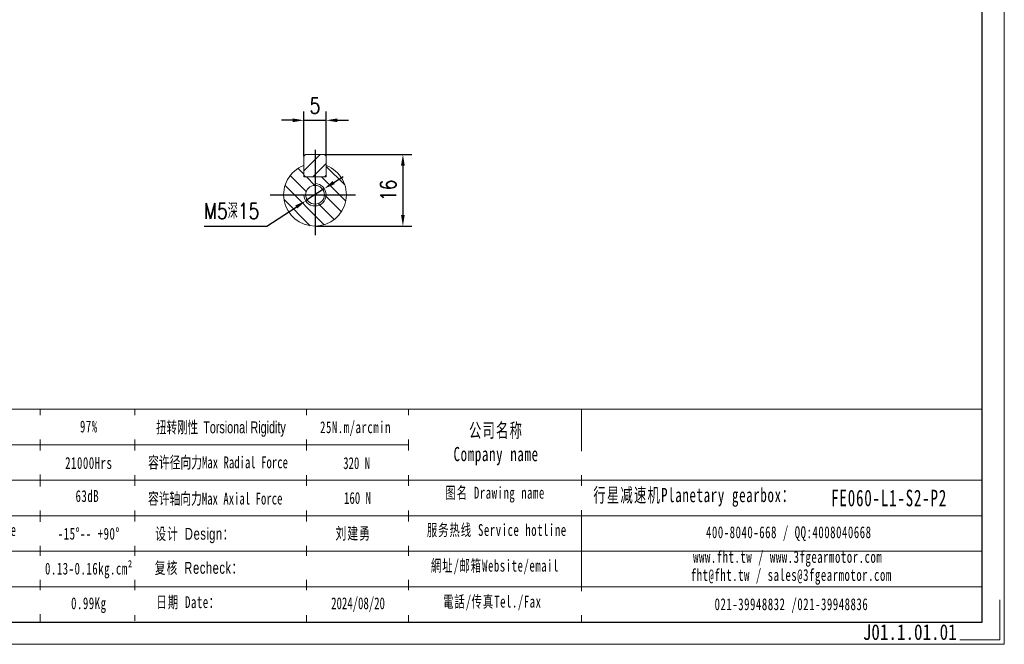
# Model space of a CAD drawing. Header units: millimetres. Extents: x 889 to 1305, y 1037 to 1331.
# Tile 8 of 10: x 1085 to 1305, y 1037 to 1176. Entities that reach past the tile are written whole.
import ezdxf

# ---------------------------------------------------------------- set-up
doc = ezdxf.new("R2010")
doc.units = ezdxf.units.MM
doc.header["$PDSIZE"] = -5
doc.linetypes.add('CENTER2', pattern=[28.575, 19.05, -3.175, 3.175, -3.175])
doc.layers.get('0').update_dxf_attribs({"lineweight": 18})
doc.layers.get('Defpoints').update_dxf_attribs({"lineweight": 18})
for name, color, linetype in [('3中心线层', 1, 'CENTER2'), ('6文字层', 3, 'Continuous'), ('7标注层', 4, 'Continuous')]:
    doc.layers.add(name, color=color, linetype=linetype)
doc.layers.add('SLD-0', color=7, linetype='Continuous', lineweight=18)
doc.styles.add('TH_GBDIM', font='romans.shx', dxfattribs={"width": 0.8, "bigfont": 'gbcbig.shx'})
doc.styles.add('标准', font='txt', dxfattribs={"width": 0.667})
doc.styles.add('样式 1', font='txt', dxfattribs={"width": 0.8})
doc.dimstyles.new('TH_GBDIM', dxfattribs={"dimtxt": 3.5, "dimasz": 2.5, "dimexe": 2, "dimexo": 0, "dimgap": 1.5, "dimtad": 1, "dimdec": 1, "dimdsep": 46, "dimtxsty": 'TH_GBDIM', "dimcen": 2.5, "dimclrd": 130, "dimclre": 130, "dimclrt": 3, "dimadec": 0, "dimazin": 2, "dimtfac": 0.714286, "dimtdec": 1, "dimtmove": 0, "dimatfit": 3, "dimfxl": 1, "dimtzin": 0, "dimlwd": -1, "dimlwe": -1, "dimarcsym": 0})

# ---------------------------------------------------------------- blocks, each defined once
blk = doc.blocks.new('*D38')
at = {"layer": '7标注层', "color": 130}
for p, q in [((1148.86, 1145.49), (1148.86, 1155.51)), ((1153.86, 1145.49), (1153.86, 1155.51)), ((1146.36, 1153.51), (1143.86, 1153.51)), ((1148.86, 1153.51), (1153.86, 1153.51)), ((1156.36, 1153.51), (1158.86, 1153.51))]:
    blk.add_line(p, q, dxfattribs=at)
for points in [[(1146.36, 1153.09), (1146.36, 1153.93), (1148.86, 1153.51)], [(1156.36, 1153.93), (1156.36, 1153.09), (1153.86, 1153.51)]]:
    blk.add_solid(points, dxfattribs=at)
at = {"layer": 'Defpoints', "color": 0}
for p in [(1153.86, 1153.51), (1148.86, 1145.49), (1153.86, 1145.49)]:
    blk.add_point(p, dxfattribs=at)
at = {"layer": '7标注层', "color": 3, "insert": (1151.36, 1156.76), "char_height": 3.5, "attachment_point": 5, "style": 'TH_GBDIM'}
blk.add_mtext('5', dxfattribs=at)
blk = doc.blocks.new('*D39')
at = {"layer": '7标注层', "color": 130}
for p, q in [((1153.46, 1145.89), (1172.98, 1145.89)), ((1170.98, 1143.39), (1170.98, 1132.39)), ((1151.36, 1129.89), (1172.98, 1129.89))]:
    blk.add_line(p, q, dxfattribs=at)
for points in [[(1171.39, 1143.39), (1170.56, 1143.39), (1170.98, 1145.89)], [(1170.56, 1132.39), (1171.39, 1132.39), (1170.98, 1129.89)]]:
    blk.add_solid(points, dxfattribs=at)
at = {"layer": 'Defpoints', "color": 0}
for p in [(1153.46, 1145.89), (1151.36, 1129.89), (1170.98, 1129.89)]:
    blk.add_point(p, dxfattribs=at)
at = {"layer": '7标注层', "color": 3, "insert": (1167.73, 1137.89), "char_height": 3.5, "attachment_point": 5, "rotation": 90, "style": 'TH_GBDIM'}
blk.add_mtext('16', dxfattribs=at)
blk = doc.blocks.new('*D40')
at = {"layer": '7标注层', "color": 130}
for p, q in [((1155.55, 1139.62), (1157.64, 1140.98)), ((1153.45, 1138.25), (1149.27, 1135.52)), ((1140.63, 1129.89), (1147.17, 1134.15)), ((1126.62, 1129.89), (1140.63, 1129.89))]:
    blk.add_line(p, q, dxfattribs=at)
for points in [[(1155.32, 1139.97), (1155.77, 1139.27), (1153.45, 1138.25)], [(1147.4, 1133.81), (1146.94, 1134.5), (1149.27, 1135.52)]]:
    blk.add_solid(points, dxfattribs=at)
at = {"layer": 'Defpoints', "color": 0}
for p in [(1153.45, 1138.25), (1149.27, 1135.52)]:
    blk.add_point(p, dxfattribs=at)
at = {"layer": '7标注层', "color": 3, "insert": (1132.77, 1133.27), "char_height": 3.5, "attachment_point": 5, "style": 'TH_GBDIM'}
blk.add_mtext('{M5深15}{}{}', dxfattribs=at)

msp = doc.modelspace()

# ---------------------------------------------------------------- hatches: boundary and pattern name
at = {"linetype": 'Continuous', "lineweight": 0}
h = msp.add_hatch(dxfattribs=at)
h.set_pattern_fill('ANSI31', color=2, scale=0.75, style=0)
h.set_pattern_definition([(45, (907.7103, 1039.135), (-1.683798, 1.683798), [])])
h.paths.add_polyline_path([(1148.859348, 1141.285548), (1149.259348, 1140.885548), (1153.459348, 1140.885548), (1153.859348, 1141.285548), (1153.859348, 1145.485548), (1153.459348, 1145.885548), (1149.259348, 1145.885548), (1148.859348, 1145.485548)], flags=0)
h = msp.add_hatch(dxfattribs=at)
h.set_pattern_fill('ANSI31', color=2, scale=0.75, angle=90, style=0)
h.set_pattern_definition([(135, (907.7103, 1039.135), (-1.683798, -1.683798), [])])
edge = h.paths.add_edge_path(flags=0)
edge.add_line((1153.859348, 1140.885548), (1148.859348, 1140.885548))
edge.add_line((1148.859348, 1140.885548), (1148.859348, 1143.423896))
edge.add_arc((1151.359348, 1136.885548), 7, 110.92483243, 429.07516757)
edge.add_line((1153.859348, 1143.423896), (1153.859348, 1140.885548))
edge = h.paths.add_edge_path(flags=0)
edge.add_arc((1151.359348, 1136.885548), 2.1, 0, 360)

# ---------------------------------------------------------------- linework, layer by layer
at = {"color": 7, "linetype": 'Continuous', "lineweight": 15}
for p, q in [((1148.859348, 1145.485548), (1149.259348, 1145.885548)), ((1148.859348, 1145.485548), (1148.859348, 1141.285548)), ((1153.459348, 1145.885548), (1149.259348, 1145.885548)), ((1153.459348, 1145.885548), (1153.859348, 1145.485548)), ((1153.859348, 1141.285548), (1153.859348, 1145.485548)), ((1148.859348, 1140.885548), (1148.859348, 1143.423896)), ((1153.859348, 1143.423896), (1153.859348, 1140.885548)), ((1149.259348, 1140.885548), (1148.859348, 1141.285548)), ((1148.859348, 1140.885548), (1153.859348, 1140.885548)), ((1153.459348, 1140.885548), (1149.259348, 1140.885548)), ((1153.859348, 1141.285548), (1153.459348, 1140.885548))]:
    msp.add_line(p, q, dxfattribs=at)
msp.add_circle((1151.359348, 1136.885548), 2.1, dxfattribs=at)
msp.add_arc((1151.359348, 1136.885548), 7, 110.92483243, 69.07516757, dxfattribs=at)
at = {"color": 4}
msp.add_arc((1151.359348, 1136.885548), 2.5, 180, 90, dxfattribs=at)
at = {"layer": '3中心线层'}
for p, q in [((1151.359348, 1146.885548), (1151.359348, 1126.885548)), ((1141.359348, 1136.885548), (1161.359348, 1136.885548))]:
    msp.add_line(p, q, dxfattribs=at)
at = {"layer": 'SLD-0'}
for p, q in [((925.993129, 1088.993011), (1300.271731, 1088.993011)), ((1089.992982, 1088.993011), (1089.992982, 1041.45274)), ((1111.122153, 1088.993011), (1111.122153, 1041.71644)), ((1149.469044, 1088.993011), (1149.469044, 1041.45274)), ((1172.213233, 1088.993011), (1172.213233, 1041.45274)), ((1210.858418, 1088.993011), (1210.858418, 1041.45274)), ((961.860969, 1081.060899), (1172.213233, 1081.060899)), ((925.993129, 1073.128786), (1300.271731, 1073.128786)), ((961.860969, 1065.196673), (1300.271731, 1065.196673)), ((961.860969, 1057.26456), (1300.271731, 1057.26456)), ((961.860969, 1049.332447), (1300.271731, 1049.332447))]:
    msp.add_line(p, q, dxfattribs=at)
at = {"layer": 'SLD-0', "color": 3}
msp.add_lwpolyline([(889.247993, 1036.500647), (1305.223825, 1036.500647), (1305.223825, 1330.654985), (889.247993, 1330.654985)], close=True, dxfattribs=at)
at = {"layer": 'SLD-0', "color": 3, "lineweight": 25}
msp.add_lwpolyline([(914.008459, 1041.45274), (1300.271731, 1041.45274), (1300.271731, 1325.702892), (914.008459, 1325.702892)], close=True, dxfattribs=at)
at = {"layer": 'SLD-0', "color": 3}
msp.add_lwpolyline([(1304.233406, 1046.404833), (1304.233406, 1037.491065), (1295.319638, 1037.491065)], dxfattribs=at)

# ---------------------------------------------------------------- texts
at = {"layer": '6文字层', "insert": (1273.641753, 1040.98217), "char_height": 3.5, "width": 43.30442304, "attachment_point": 1, "style": '样式 1'}
msp.add_mtext('J01.1.01.01', dxfattribs=at)
at = {"layer": 'SLD-0', "color": 1, "attachment_point": 2, "style": '标准'}
for s, insert, char_height, width in [('\\T1.1;97%', (1100.870407, 1086.460643), 2.6440376, 33.81376245), ('\\T1.1;公司名称\\PCompany name', (1191.780926, 1085.861566), 3.17284514, 41.07843798), ('\\T1.1;21000Hrs', (1100.870407, 1078.311427), 2.64403761, 33.81376245), ('\\T1.1;63dB', (1100.544804, 1070.930977), 2.6440376, 17.44753757), ('\\T1.1;图名 Drawing name', (1191.564048, 1071.666613), 2.64403761, 33.81376245), ('\\T1.1;  行星减速机Planetary gearbox：', (1234.43087, 1071.41844), 3.17284514, 49.90136632), ('\\T1.1;\\pxt5;FE060-L1-S2-P2', (1279.507681, 1071.028163), 3.70165266, 35.36144778), ('{\\T1.1;环境温度 Enviromental Temperature}', (1063.194795, 1063.346088), 2.64403761, 98.61962981), ('\\T1.1;-15%%D-- +90%%D', (1100.870407, 1062.522601), 2.64403761, 22.68128758), ('\\T1.1;服务热线 Service hotline', (1191.93899, 1063.352491), 2.64403761, 37.67177977), ('\\T1.1;400-8040-668 / QQ:4008040668', (1257.115518, 1062.847276), 2.64403761, 76.98223724), ('\\T1.1;www.fht.tw / www.3fgearmotor.com ', (1256.871724, 1057.340102), 2.64403761, 77.06889795), ('{\\T1.1;0.13-0.16kg.cm²}', (1100.870407, 1054.727095), 2.64403761, 45.45133419), ('\\T1.1;網址/邮箱Website/email', (1191.527289, 1055.386419), 2.64403761, 39.21277692), ('\\T1.1;\\pxt12;fht@fht.tw / sales@3fgearmotor.com ', (1257.677521, 1053.313932), 2.64403761, 77.06889795), ('\\T1.1;0.99Kg', (1100.870407, 1046.995209), 2.64403761, 17.69086893), ('\\T1.1;電話/传真Tel./Fax', (1190.934906, 1047.358239), 2.64403761, 39.6843917), ('\\T1.1;021-39948832 /021-39948836 ', (1257.705168, 1046.78014), 2.64403761, 58.84793364)]:
    msp.add_mtext(s, dxfattribs=dict(at, insert=insert, char_height=char_height, width=width))

# ---------------------------------------------------------------- dimensions: what is measured, and where the dimension line sits
at = {"layer": '7标注层'}
dim = msp.add_linear_dim(base=(1153.859348, 1153.509524), p1=(1148.859348, 1145.485548), p2=(1153.859348, 1145.485548), dimstyle='TH_GBDIM', override={"dimexo": 0, "dimgap": 1.5, "dimtad": 1, "dimjust": 0, "dimdec": 5, "dimlfac": 1, "dimse1": 0, "dimse2": 0, "dimsd1": 0, "dimsd2": 0}, dxfattribs=at)
dim.commit()
dim.dimension.update_dxf_attribs({"geometry": '*D38', "text_midpoint": (1151.359348, 1156.759524)})
dim = msp.add_linear_dim(base=(1170.977003, 1129.885548), p1=(1153.459348, 1145.885548), p2=(1151.359348, 1129.885548), angle=90, dimstyle='TH_GBDIM', override={"dimexo": 0, "dimgap": 1.5, "dimtad": 1, "dimjust": 0, "dimdec": 5, "dimlfac": 1, "dimse1": 0, "dimse2": 0, "dimsd1": 0, "dimsd2": 0}, dxfattribs=at)
dim.commit()
dim.dimension.update_dxf_attribs({"geometry": '*D39', "text_midpoint": (1167.727003, 1137.885548)})
dim = msp.add_diameter_dim_2p(p1=(1153.453348, 1138.251258), p2=(1149.265348, 1135.519837), text='{M5深15}{}{}', dimstyle='TH_GBDIM', override={"dimgap": 1.5, "dimtad": 1, "dimtih": 0, "dimtoh": 1, "dimdec": 0, "dimlfac": 1, "dimse1": 0, "dimse2": 0, "dimsd1": 0, "dimsd2": 0, "dimtix": 0, "dimtofl": 1, "dimatfit": 3}, dxfattribs=at)
dim.commit()
dim.dimension.update_dxf_attribs({"geometry": '*D40', "text_midpoint": (1132.774023, 1129.885548), "dimtype": 163})

# ---------------------------------------------------------------- next in the draw order: texts
at = {"layer": 'SLD-0', "color": 1, "char_height": 2.64403761, "attachment_point": 2, "style": '标准', "bg_fill": 2}
for s, insert, width in [('{\\T1.1;25N.m/arcmin}', (1160.404763, 1086.297948), 33.81376245), ('{\\f宋体|b0|i0|c134|p2;容许径向力Max Radial Force}', (1129.71374, 1078.456423), 98.61962981), ('{\\f宋体|b0|i0|c134|p2;容许轴向力Max Axial Force}', (1129.083165, 1070.365338), 98.61962981), ('{\\fSimSun|b0|i0|c134|p2;\\T1.1;设计 \\fArial|b0|i0|c0|p34;Design\\fSimSun|b0|i0|c134|p2;：}', (1124.549872, 1062.505423), 98.61962981), ('{\\fSimSun|b0|i0|c134|p2;\\T1.1;复核 \\fArial|b0|i0|c0|p34;Recheck\\fSimSun|b0|i0|c134|p2;：}', (1125.475725, 1054.890561), 98.61962981), ('{\\T1.1;日期 Date：}', (1123.073094, 1047.243338), 98.61962981)]:
    msp.add_mtext(s, dxfattribs=dict(at, insert=insert, width=width))

# ---------------------------------------------------------------- next in the draw order: texts
at = {"layer": 'SLD-0', "color": 1, "width": 98.61962981, "attachment_point": 2, "style": '标准', "bg_fill": 2}
for s, insert, char_height in [('{\\f宋体|b0|i0|c134|p2;\\W0.65;扭转刚性 \\fArial|b0|i0|c0|p34;Torsional Rigidity}', (1130.354526, 1086.275525), 2.64403761), ('{\\fSimSun|b1|i0|c134|p2;320 N}', (1160.65209, 1078.287994), 2.64403761), ('{\\fSimSun|b1|i0|c134|p2;160 N}', (1160.848888, 1070.496452), 2.64403761), ('{\\fSimSun|b0|i0|c134|p2;\\T1.1;刘建勇 }', (1159.901843, 1062.589929), 2.64403761), ('2024/08/20', (1160.966879, 1046.989679), 2.6440376)]:
    msp.add_mtext(s, dxfattribs=dict(at, insert=insert, char_height=char_height))

doc.saveas('drawing.dxf')
